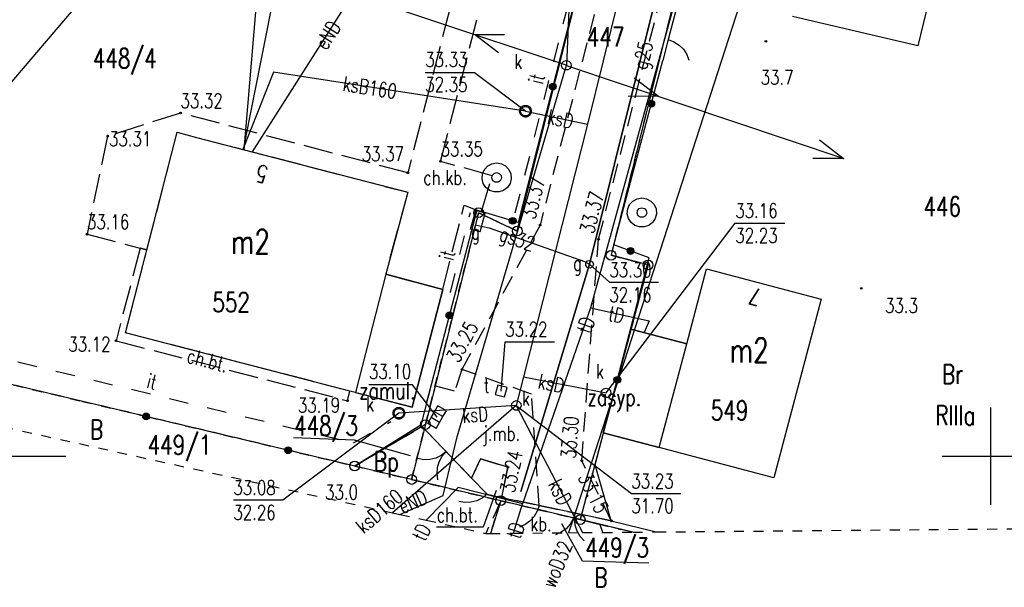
# Model space of a CAD drawing. Extents: x 6550385 to 6550663, y 5985693 to 5985865.
# Tile 9 of 19: x 6550550 to 6550601, y 5985693 to 5985722. Entities that reach past the tile are written whole.
import ezdxf
from ezdxf.enums import TextEntityAlignment as Align

# ---------------------------------------------------------------- set-up
doc = ezdxf.new("R2010")
doc.units = 0
doc.header["$MEASUREMENT"] = 0
for name, pattern in [('1', [2, 1, -1]), ('2', [1, 0.5, -0.5]), ('423', [2, 1.5, -0.5]), ('424', [1.5, 1, -0.5]), ('901', [0])]:
    doc.linetypes.add(name, pattern=pattern)
doc.layers.get('0').update_dxf_attribs({"linetype": 'CONTINUOUS'})
for name, color, linetype in [('202-PUNKT_GRANICZNY', 7, 'CONTINUOUS'), ('209-OZNACZENIE_KONTURU_KLA', 7, 'CONTINUOUS'), ('210-OZNACZENIE_KONTURU_UZY', 7, 'CONTINUOUS'), ('211-NUMER_DZIALKI_EWIDENCY', 7, 'CONTINUOUS'), ('218-KONTUR_UZYTKU_GRUNTOWE', 7, 'CONTINUOUS'), ('219-DZIALKA_EWIDENCYJNA', 7, 'CONTINUOUS'), ('238-PUNKT_ADRESOWY_BUDYNKU', 7, 'CONTINUOUS'), ('312-BUDYNEK_EWIDENCYJNY', 7, 'CONTINUOUS'), ('312-OZNACZENIE_BUDYNKU_EWI', 7, 'CONTINUOUS'), ('320-BLOK_-_KONDYGNACJA_NAD', 7, 'CONTINUOUS'), ('582-NUMER_W_GESUT-SKPOD', 7, 'CONTINUOUS'), ('BRAMA', 7, 'CONTINUOUS'), ('CHODNIK', 7, 'CONTINUOUS'), ('CHODNIK-ATR17', 7, 'CONTINUOUS'), ('FURTKA', 7, 'CONTINUOUS'), ('INNY_OBIEKT_ZAGOSPODAROWAN', 7, 'CONTINUOUS'), ('JEZDNIA', 7, 'CONTINUOUS'), ('JEZDNIA-ATR17', 7, 'CONTINUOUS'), ('KOMORA_PODZIEMNA', 7, 'CONTINUOUS'), ('KRATKA_SCIEKOWA', 7, 'CONTINUOUS'), ('OBSZAR_UTWARDZONY', 7, 'CONTINUOUS'), ('OBSZAR_UTWARDZONY-ATR17', 7, 'CONTINUOUS'), ('OBUDOWA_OCHRONNA_PRZEWODU', 7, 'CONTINUOUS'), ('OGRODZENIE_TRWALE', 7, 'CONTINUOUS'), ('OPISY', 7, 'CONTINUOUS'), ('PIKIETA_NATURALNA', 7, 'CONTINUOUS'), ('PIKIETA_NATURALNA-ATR2', 7, 'CONTINUOUS'), ('PIKIETA_SZTUCZNA', 7, 'CONTINUOUS'), ('PIKIETA_SZTUCZNA-ATR2', 7, 'CONTINUOUS'), ('PRZEWOD_ELEKTROENERGETYCZ0', 7, 'CONTINUOUS'), ('PRZEWOD_ELEKTROENERGETYCZN', 7, 'CONTINUOUS'), ('PRZEWOD_GAZOWY', 7, 'CONTINUOUS'), ('PRZEWOD_GAZOWY-ATR1', 7, 'CONTINUOUS'), ('PRZEWOD_KANALIZACYJNY', 7, 'CONTINUOUS'), ('PRZEWOD_KANALIZACYJNY-ATR1', 7, 'CONTINUOUS'), ('PRZEWOD_TELEKOMUNIKACYJNY_', 7, 'CONTINUOUS'), ('PRZEWOD_WODOCIAGOWY', 7, 'CONTINUOUS'), ('PRZEWOD_WODOCIAGOWY-ATR1', 7, 'CONTINUOUS'), ('RZEDNA-ATR2', 7, 'CONTINUOUS'), ('RZEDNA-ATR3', 7, 'CONTINUOUS'), ('SLUP_PRZEWODOW_NAPOWIETRZN', 7, 'CONTINUOUS'), ('STUDNIA_ZWYKLA', 7, 'CONTINUOUS'), ('SZAFA_GAZOWA_LUB_KONTENER', 7, 'CONTINUOUS'), ('SZAFA_GAZOWA_LUB_KONTENER-', 7, 'CONTINUOUS'), ('WLAZ_DO_KOMORY_LUB_KANALU0', 7, 'CONTINUOUS'), ('WLAZ_DO_KOMORY_LUB_KANALU_', 7, 'CONTINUOUS'), ('ZAKRES', 7, 'CONTINUOUS'), ('ZASUWA_LUB_ZAWOR', 7, 'CONTINUOUS'), ('ZASUWA_LUB_ZAWOR-ATR17', 7, 'CONTINUOUS')]:
    doc.layers.add(name, color=color, linetype=linetype)
doc.styles.add('STYL_ARIAL', font='simplex', dxfattribs={"width": 0.75, "oblique": 0.1})

# ---------------------------------------------------------------- blocks, each defined once
blk = doc.blocks.new('202')
at = {"color": 0}
blk.add_circle((0, 0), 0.25, dxfattribs=at)
blk = doc.blocks.new('US15')
at = {"color": 7}
blk.add_polyline3d([(0, 0.25, 0), (0.1352, 0.2103, 0), (0.2274, 0.1039, 0), (0.2475, -0.0356, 0), (0.1889, -0.1637, 0), (0.0704, -0.2399, 0), (-0.0704, -0.2399, 0), (-0.1889, -0.1637, 0), (-0.2475, -0.0356, 0), (-0.2274, 0.1039, 0), (-0.1352, 0.2103, 0), (0, 0.25, 0)], dxfattribs=at)
blk = doc.blocks.new('US22')
at = {"color": 7}
blk.add_polyline3d([(0, 0.25, 0), (0.1352, 0.2103, 0), (0.2274, 0.1039, 0), (0.2475, -0.0356, 0), (0.1889, -0.1637, 0), (0.0704, -0.2399, 0), (-0.0704, -0.2399, 0), (-0.1889, -0.1637, 0), (-0.2475, -0.0356, 0), (-0.2274, 0.1039, 0), (-0.1352, 0.2103, 0), (0, 0.25, 0)], dxfattribs=at)
blk = doc.blocks.new('US22A')
at = {"color": 7}
blk.add_polyline3d([(-0.25, -0.25, 0), (0.25, -0.25, 0), (0.25, 0.25, 0), (-0.25, 0.25, 0), (-0.25, -0.25, 0)], dxfattribs=at)
blk = doc.blocks.new('US20')
at = {"color": 7}
for points in [[(-0.5, 0.25, 0), (0.5, 0.25, 0)], [(-0.5, -0.25, 0), (-0.5, 0.25, 0)], [(0.5, -0.25, 0), (0.5, 0.25, 0)], [(-0.5, -0.25, 0), (0.5, -0.25, 0)]]:
    blk.add_polyline3d(points, dxfattribs=at)
blk = doc.blocks.new('US25')
at = {"color": 7}
blk.add_polyline3d([(0.2003, -0.0001, 0), (0.1535, -0.1287, 0), (0.035, -0.1971, 0), (-0.0997, -0.1733, 0), (-0.1876, -0.0685, 0), (-0.1876, 0.0683, 0), (-0.0997, 0.1731, 0), (0.035, 0.1968, 0), (0.1535, 0.1284, 0), (0.2003, -0.0001, 0)], dxfattribs=at)
blk = doc.blocks.new('US05')
at = {"color": 7}
for points in [[(-0.525, 0.25, 0), (-0.175, 0.25, 0)], [(-0.525, -0.25, 0), (-0.525, 0.25, 0)], [(-0.175, 0.25, 0), (0.175, 0.25, 0)], [(-0.175, -0.25, 0), (-0.175, 0.25, 0)], [(0.175, 0.25, 0), (0.525, 0.25, 0)], [(0.175, -0.25, 0), (0.175, 0.25, 0)], [(0.525, -0.25, 0), (0.525, 0.25, 0)], [(-0.525, -0.25, 0), (-0.175, -0.25, 0)], [(-0.175, -0.25, 0), (0.175, -0.25, 0)], [(0.175, -0.25, 0), (0.525, -0.25, 0)]]:
    blk.add_polyline3d(points, dxfattribs=at)
blk = doc.blocks.new('US13')
at = {"color": 7}
for points in [[(0, 0.75, 0), (0.2435, 0.7094, 0), (0.4607, 0.5919, 0), (0.6279, 0.4102, 0), (0.7271, 0.1841, 0), (0.7474, -0.0619, 0), (0.6868, -0.3013, 0), (0.5518, -0.508, 0), (0.357, -0.6596, 0), (0.1234, -0.7398, 0), (-0.1234, -0.7398, 0), (-0.357, -0.6596, 0), (-0.5518, -0.508, 0), (-0.6868, -0.3013, 0), (-0.7474, -0.0619, 0), (-0.7271, 0.1841, 0), (-0.6279, 0.4102, 0), (-0.4607, 0.5919, 0), (-0.2435, 0.7094, 0), (0, 0.75, 0)], [(0, 0.25, 0), (0.1352, 0.2103, 0), (0.2274, 0.1039, 0), (0.2475, -0.0356, 0), (0.1889, -0.1637, 0), (0.0704, -0.2399, 0), (-0.0704, -0.2399, 0), (-0.1889, -0.1637, 0), (-0.2475, -0.0356, 0), (-0.2274, 0.1039, 0), (-0.1352, 0.2103, 0), (0, 0.25, 0)]]:
    blk.add_polyline3d(points, dxfattribs=at)
blk = doc.blocks.new('OK02')
at = {"color": 7}
for points in [[(-0.75, 1.299, 0), (-0.4963, 1.1147, 0), (-0.2865, 0.8817, 0), (-0.1297, 0.6101, 0), (-0.0328, 0.3119, 0), (0, 0, 0)], [(0, 0, 0), (0.0328, 0.3119, 0), (0.1297, 0.6101, 0), (0.2865, 0.8817, 0), (0.4963, 1.1147, 0), (0.75, 1.299, 0)]]:
    blk.add_polyline3d(points, dxfattribs=at)
blk = doc.blocks.new('OK04')
at = {"color": 7}
blk.add_polyline3d([(0, 0.001, 0), (0.0328, 0.3129, 0), (0.1297, 0.6111, 0), (0.2865, 0.8827, 0), (0.4963, 1.1157, 0), (0.75, 1.3, 0)], dxfattribs=at)
blk = doc.blocks.new('PW01')
at = {"color": 7}
blk.add_polyline3d([(0.045, 0, 0), (0.0318, -0.0318, 0), (0, -0.045, 0), (-0.0318, -0.0318, 0), (-0.045, 0, 0), (-0.0318, 0.0318, 0), (0, 0.045, 0), (0.0318, 0.0318, 0), (0.045, 0, 0)], dxfattribs=at)

msp = doc.modelspace()

# ---------------------------------------------------------------- linework, layer by layer
at = {"layer": '211-NUMER_DZIALKI_EWIDENCY', "color": 7}
msp.add_polyline3d([(6550564.184, 5985700.948, 0), (6550567.299, 5985700.837, 0), (6550570.177, 5985700.026, 0)], dxfattribs=at)
at = {"layer": '218-KONTUR_UZYTKU_GRUNTOWE', "color": 3, "linetype": '2'}
for points in [[(6550575.68, 5985711.55, 0), (6550583.1, 5985741.01, 0)], [(6550587.55, 5985738.93, 0), (6550580.5, 5985710.31, 0)], [(6550570.96, 5985701.62, 0), (6550573.69, 5985712.49, 0)], [(6550573.69, 5985712.49, 0), (6550570.96, 5985701.62, 0)], [(6550573.69, 5985712.49, 0), (6550575.68, 5985711.55, 0)], [(6550575.68, 5985711.55, 0), (6550573.69, 5985712.49, 0)], [(6550580.5, 5985710.31, 0), (6550582.4, 5985709.81, 0)], [(6550582.4, 5985709.81, 0), (6550580.5, 5985710.31, 0)], [(6550582.4, 5985709.81, 0), (6550578.91, 5985696.74, 0)], [(6550544.93, 5985704.81, 0), (6550553.34, 5985702.81, 0)], [(6550553.34, 5985702.81, 0), (6550544.93, 5985704.81, 0)], [(6550553.34, 5985702.81, 0), (6550556.7, 5985702.02, 0)], [(6550556.7, 5985702.02, 0), (6550553.34, 5985702.81, 0)], [(6550556.7, 5985702.02, 0), (6550567.33, 5985699.49, 0)], [(6550567.33, 5985699.49, 0), (6550556.7, 5985702.02, 0)], [(6550570.96, 5985701.62, 0), (6550567.33, 5985699.49, 0)], [(6550567.33, 5985699.49, 0), (6550570.96, 5985701.62, 0)], [(6550570.25, 5985698.8, 0), (6550570.96, 5985701.62, 0)], [(6550567.33, 5985699.49, 0), (6550570.25, 5985698.8, 0)], [(6550574.83, 5985697.71, 0), (6550570.25, 5985698.8, 0)], [(6550570.25, 5985698.8, 0), (6550574.83, 5985697.71, 0)], [(6550574.83, 5985697.71, 0), (6550574.298, 5985696.032, 0)], [(6550578.91, 5985696.74, 0), (6550574.83, 5985697.71, 0)], [(6550574.83, 5985697.71, 0), (6550578.91, 5985696.74, 0)], [(6550578.91, 5985696.74, 0), (6550581, 5985696.24, 0)], [(6550581, 5985696.24, 0), (6550578.91, 5985696.74, 0)]]:
    msp.add_polyline3d(points, dxfattribs=at)
at = {"layer": '219-DZIALKA_EWIDENCYJNA', "color": 7}
for points in [[(6550583.1, 5985741.01, 0), (6550575.68, 5985711.55, 0)], [(6550587.55, 5985738.93, 0), (6550580.5, 5985710.31, 0)], [(6550573.69, 5985712.49, 0), (6550570.96, 5985701.62, 0)], [(6550575.68, 5985711.55, 0), (6550573.69, 5985712.49, 0)], [(6550582.4, 5985709.81, 0), (6550580.5, 5985710.31, 0)], [(6550582.4, 5985709.81, 0), (6550578.91, 5985696.74, 0)], [(6550567.33, 5985699.49, 0), (6550544.93, 5985704.81, 0)], [(6550570.96, 5985701.62, 0), (6550567.33, 5985699.49, 0)], [(6550570.96, 5985701.62, 0), (6550570.25, 5985698.8, 0)], [(6550570.25, 5985698.8, 0), (6550567.33, 5985699.49, 0)], [(6550574.83, 5985697.71, 0), (6550570.25, 5985698.8, 0)], [(6550574.83, 5985697.71, 0), (6550574.298, 5985696.032, 0)], [(6550578.91, 5985696.74, 0), (6550574.83, 5985697.71, 0)], [(6550581.618, 5985696.096, 0), (6550578.91, 5985696.74, 0)]]:
    msp.add_polyline3d(points, dxfattribs=at)
at = {"layer": '312-BUDYNEK_EWIDENCYJNY', "color": 7}
for points in [[(6550597.53, 5985726.36, 0), (6550596.25, 5985721.06, 0)], [(6550596.25, 5985721.06, 0), (6550589.82, 5985722.56, 0)], [(6550555.56, 5985706.33, 0), (6550558.21, 5985716.62, 0)], [(6550558.21, 5985716.62, 0), (6550559.2, 5985716.36, 0)], [(6550559.2, 5985716.36, 0), (6550570.05, 5985713.54, 0)], [(6550570.05, 5985713.54, 0), (6550568.92, 5985709.34, 0)], [(6550584.39, 5985705.76, 0), (6550585.4, 5985709.61, 0)], [(6550585.4, 5985709.61, 0), (6550591.29, 5985708.05, 0)], [(6550568.92, 5985709.34, 0), (6550571.85, 5985708.55, 0)], [(6550571.85, 5985708.55, 0), (6550570.28, 5985702.51, 0)], [(6550591.29, 5985708.05, 0), (6550588.86, 5985698.88, 0)], [(6550580.1, 5985701.2, 0), (6550581.52, 5985706.52, 0)], [(6550581.52, 5985706.52, 0), (6550584.39, 5985705.76, 0)], [(6550567.08, 5985703.34, 0), (6550555.56, 5985706.33, 0)], [(6550570.28, 5985702.51, 0), (6550567.08, 5985703.34, 0)], [(6550582.97, 5985700.44, 0), (6550580.1, 5985701.2, 0)], [(6550588.86, 5985698.88, 0), (6550582.97, 5985700.44, 0)]]:
    msp.add_polyline3d(points, dxfattribs=at)
at = {"layer": '320-BLOK_-_KONDYGNACJA_NAD', "color": 7}
for points in [[(6550567.37, 5985703.26, 0), (6550570.28, 5985702.51, 0), (6550571.85, 5985708.55, 0), (6550568.92, 5985709.34, 0), (6550567.37, 5985703.26, 0)], [(6550582.97, 5985700.44, 0), (6550584.39, 5985705.76, 0), (6550581.52, 5985706.52, 0), (6550580.1, 5985701.2, 0), (6550582.97, 5985700.44, 0)]]:
    msp.add_polyline3d(points, dxfattribs=at)
at = {"layer": 'BRAMA', "color": 7}
for points in [[(6550584.53, 5985725.54, 0), (6550583.43, 5985721.38, 0)], [(6550573.33, 5985698.87, 0), (6550570.72, 5985701.59, 0)], [(6550580.51, 5985696.68, 0), (6550576.8, 5985697.47, 0)]]:
    msp.add_polyline3d(points, dxfattribs=at)
at = {"layer": 'CHODNIK', "color": 7, "linetype": '423'}
for points in [[(6550573.69, 5985728.78, 0), (6550570.06, 5985714.54, 0), (6550558.38, 5985717.61, 0), (6550554.64, 5985716.42, 0), (6550553.58, 5985711.39, 0), (6550556.31, 5985710.68, 0), (6550556.66, 5985710.59, 0)], [(6550556.66, 5985710.59, 0), (6550558.21, 5985716.62, 0), (6550559.2, 5985716.36, 0), (6550570.05, 5985713.54, 0), (6550568.92, 5985709.34, 0), (6550571.85, 5985708.55, 0), (6550572.95, 5985712.88, 0), (6550573.61, 5985712.63, 0), (6550573.85, 5985712.56, 0), (6550574.39, 5985714.38, 0), (6550571.74, 5985715.13, 0), (6550575.16, 5985728.52, 0)], [(6550567.08, 5985703.34, 0), (6550555.56, 5985706.33, 0), (6550556.66, 5985710.59, 0), (6550556.31, 5985710.68, 0), (6550555.07, 5985705.92, 0), (6550566.96, 5985702.84, 0), (6550567.08, 5985703.34, 0)], [(6550574.88, 5985697.88, 0), (6550575.2, 5985699.43, 0), (6550573.79, 5985699.86, 0), (6550573.33, 5985698.87, 0), (6550574.13, 5985698.04, 0), (6550574.88, 5985697.88, 0)]]:
    msp.add_polyline3d(points, dxfattribs=at)
at = {"layer": 'CHODNIK-ATR17', "color": 7}
msp.add_polyline3d([(6550574.6, 5985698.24, 0), (6550573.92, 5985696.35, 0), (6550571.539, 5985696.35, 0)], dxfattribs=at)
at = {"layer": 'FURTKA', "color": 7}
for points in [[(6550583.43, 5985721.38, 0), (6550583.15, 5985720.31, 0)], [(6550574.13, 5985698.04, 0), (6550573.33, 5985698.87, 0)], [(6550576.8, 5985697.47, 0), (6550575.61, 5985697.73, 0)]]:
    msp.add_polyline3d(points, dxfattribs=at)
at = {"layer": 'INNY_OBIEKT_ZAGOSPODAROWAN', "color": 7, "linetype": '1'}
for points in [[(6550575.58, 5985712.49, 0), (6550579.28, 5985727.05, 0)], [(6550572.25, 5985708.4, 0), (6550573.27, 5985712.5, 0)], [(6550544.2, 5985706.24, 0), (6550567.27, 5985700.68, 0), (6550569.19, 5985701.77, 0)]]:
    msp.add_polyline3d(points, dxfattribs=at)
at = {"layer": 'JEZDNIA', "color": 7, "linetype": '424'}
for points in [[(6550581.5, 5985729.93, 0), (6550576.85, 5985711.86, 0)], [(6550579.85, 5985711.13, 0), (6550584.58, 5985729.43, 0)], [(6550576.85, 5985711.86, 0), (6550572.84, 5985704.45, 0)], [(6550578.99, 5985699.76, 0), (6550579.85, 5985711.13, 0)], [(6550576.8, 5985697.47, 0), (6550576.41, 5985703.18, 0), (6550572.84, 5985704.45, 0), (6550572.46, 5985703.33, 0), (6550571.26, 5985703.66, 0), (6550570.72, 5985701.59, 0), (6550573.33, 5985698.87, 0), (6550573.79, 5985699.86, 0), (6550575.2, 5985699.43, 0), (6550574.88, 5985697.88, 0), (6550575.61, 5985697.73, 0), (6550576.8, 5985697.47, 0)], [(6550580.51, 5985696.68, 0), (6550578.99, 5985699.76, 0)], [(6550576.8, 5985697.47, 0), (6550580.51, 5985696.68, 0)]]:
    msp.add_polyline3d(points, dxfattribs=at)
at = {"layer": 'KOMORA_PODZIEMNA', "color": 34}
for points in [[(6550576.4, 5985717.7, 0), (6550576.39, 5985717.64, 0), (6550576.37, 5985717.58, 0), (6550576.34, 5985717.52, 0), (6550576.3, 5985717.48, 0), (6550576.25, 5985717.44, 0), (6550576.19, 5985717.41, 0), (6550576.13, 5985717.4, 0), (6550576.07, 5985717.4, 0), (6550576.01, 5985717.41, 0), (6550575.95, 5985717.44, 0), (6550575.9, 5985717.48, 0), (6550575.86, 5985717.52, 0), (6550575.83, 5985717.58, 0), (6550575.81, 5985717.64, 0), (6550575.8, 5985717.7, 0), (6550575.81, 5985717.76, 0), (6550575.83, 5985717.82, 0), (6550575.86, 5985717.88, 0), (6550575.9, 5985717.92, 0), (6550575.95, 5985717.96, 0), (6550576.01, 5985717.99, 0), (6550576.07, 5985718, 0), (6550576.13, 5985718, 0), (6550576.19, 5985717.99, 0), (6550576.25, 5985717.96, 0), (6550576.3, 5985717.92, 0), (6550576.34, 5985717.88, 0), (6550576.37, 5985717.82, 0), (6550576.39, 5985717.76, 0), (6550576.4, 5985717.7, 0)], [(6550576.4, 5985717.7, 0), (6550576.39, 5985717.64, 0), (6550576.37, 5985717.58, 0), (6550576.34, 5985717.52, 0), (6550576.3, 5985717.48, 0), (6550576.25, 5985717.44, 0), (6550576.19, 5985717.41, 0), (6550576.13, 5985717.4, 0), (6550576.07, 5985717.4, 0), (6550576.01, 5985717.41, 0), (6550575.95, 5985717.44, 0), (6550575.9, 5985717.48, 0), (6550575.86, 5985717.52, 0), (6550575.83, 5985717.58, 0), (6550575.81, 5985717.64, 0), (6550575.8, 5985717.7, 0), (6550575.81, 5985717.76, 0), (6550575.83, 5985717.82, 0), (6550575.86, 5985717.88, 0), (6550575.9, 5985717.92, 0), (6550575.95, 5985717.96, 0), (6550576.01, 5985717.99, 0), (6550576.07, 5985718, 0), (6550576.13, 5985718, 0), (6550576.19, 5985717.99, 0), (6550576.25, 5985717.96, 0), (6550576.3, 5985717.92, 0), (6550576.34, 5985717.88, 0), (6550576.37, 5985717.82, 0), (6550576.39, 5985717.76, 0), (6550576.4, 5985717.7, 0)], [(6550569.9, 5985702.2, 0), (6550569.89, 5985702.14, 0), (6550569.87, 5985702.08, 0), (6550569.84, 5985702.02, 0), (6550569.8, 5985701.98, 0), (6550569.75, 5985701.94, 0), (6550569.69, 5985701.91, 0), (6550569.63, 5985701.9, 0), (6550569.57, 5985701.9, 0), (6550569.51, 5985701.91, 0), (6550569.45, 5985701.94, 0), (6550569.4, 5985701.98, 0), (6550569.36, 5985702.02, 0), (6550569.33, 5985702.08, 0), (6550569.31, 5985702.14, 0), (6550569.3, 5985702.2, 0), (6550569.31, 5985702.26, 0), (6550569.33, 5985702.32, 0), (6550569.36, 5985702.38, 0), (6550569.4, 5985702.42, 0), (6550569.45, 5985702.46, 0), (6550569.51, 5985702.49, 0), (6550569.57, 5985702.5, 0), (6550569.63, 5985702.5, 0), (6550569.69, 5985702.49, 0), (6550569.75, 5985702.46, 0), (6550569.8, 5985702.42, 0), (6550569.84, 5985702.38, 0), (6550569.87, 5985702.32, 0), (6550569.89, 5985702.26, 0), (6550569.9, 5985702.2, 0)]]:
    msp.add_polyline3d(points, dxfattribs=at)
at = {"layer": 'OBSZAR_UTWARDZONY', "color": 7, "linetype": '424'}
for points in [[(6550574.83, 5985697.71, 0), (6550574.83, 5985697.71, 0), (6550574.068, 5985696.035, 0)], [(6550578.649, 5985696.802, 0), (6550574.83, 5985697.71, 0)], [(6550581.617, 5985696.096, 0), (6550579.81, 5985696.52, 0), (6550578.91, 5985696.74, 0), (6550578.649, 5985696.802, 0)]]:
    msp.add_polyline3d(points, dxfattribs=at)
at = {"layer": 'OBUDOWA_OCHRONNA_PRZEWODU', "color": 7}
for points in [[(6550587.1, 5985740.76, 0), (6550579.39, 5985709.85, 0), (6550575.86, 5985698.19, 0)], [(6550574.24, 5985711.72, 0), (6550579.14, 5985709.99, 0)]]:
    msp.add_polyline3d(points, dxfattribs=at)
at = {"layer": 'OGRODZENIE_TRWALE', "color": 7, "linetype": '901'}
for points in [[(6550580.69, 5985733.38, 0), (6550581.06, 5985732.98, 0), (6550575.73, 5985711.99, 0), (6550573.61, 5985712.63, 0), (6550571.26, 5985703.66, 0), (6550570.72, 5985701.59, 0)], [(6550580.64, 5985710.84, 0), (6550583.15, 5985720.31, 0)], [(6550570.72, 5985701.59, 0), (6550567.33, 5985699.49, 0), (6550544.93, 5985704.81, 0), (6550535.11, 5985707.15, 0), (6550536.74, 5985713.22, 0)], [(6550580.51, 5985696.68, 0), (6550579.68, 5985699.55, 0), (6550582.46, 5985710.18, 0), (6550580.64, 5985710.84, 0)], [(6550574.13, 5985698.04, 0), (6550574.88, 5985697.88, 0), (6550575.61, 5985697.73, 0)], [(6550580.51, 5985696.68, 0), (6550582.822, 5985696.107, 0)]]:
    msp.add_polyline3d(points, dxfattribs=at)
at = {"layer": 'OGRODZENIE_TRWALE', "color": 7}
for centre, radius in [((6550577.502, 5985718.969), 0.175), ((6550577.502, 5985718.969), 0.158), ((6550577.502, 5985718.969), 0.14), ((6550577.502, 5985718.969), 0.122), ((6550577.502, 5985718.969), 0.105), ((6550577.502, 5985718.969), 0.0875), ((6550577.502, 5985718.969), 0.07), ((6550577.502, 5985718.969), 0.0525), ((6550577.502, 5985718.969), 0.035), ((6550582.561, 5985718.09), 0.175), ((6550582.561, 5985718.09), 0.158), ((6550582.561, 5985718.09), 0.14), ((6550582.561, 5985718.09), 0.122), ((6550582.561, 5985718.09), 0.105), ((6550582.561, 5985718.09), 0.0875), ((6550582.561, 5985718.09), 0.07), ((6550582.561, 5985718.09), 0.0525), ((6550582.561, 5985718.09), 0.035), ((6550575.444, 5985712.076), 0.175), ((6550575.444, 5985712.076), 0.158), ((6550575.444, 5985712.076), 0.14), ((6550575.444, 5985712.076), 0.122), ((6550575.444, 5985712.076), 0.105), ((6550575.444, 5985712.076), 0.0875), ((6550575.444, 5985712.076), 0.07), ((6550575.444, 5985712.076), 0.0525), ((6550575.444, 5985712.076), 0.035), ((6550581.497, 5985710.529), 0.175), ((6550581.497, 5985710.529), 0.158), ((6550581.497, 5985710.529), 0.14), ((6550581.497, 5985710.529), 0.122), ((6550581.497, 5985710.529), 0.105), ((6550581.497, 5985710.529), 0.0875), ((6550581.497, 5985710.529), 0.07), ((6550581.497, 5985710.529), 0.0525), ((6550581.497, 5985710.529), 0.035), ((6550572.195, 5985707.228), 0.175), ((6550572.195, 5985707.228), 0.158), ((6550572.195, 5985707.228), 0.14), ((6550572.195, 5985707.228), 0.122), ((6550572.195, 5985707.228), 0.105), ((6550572.195, 5985707.228), 0.0875), ((6550572.195, 5985707.228), 0.07), ((6550572.195, 5985707.228), 0.0525), ((6550572.195, 5985707.228), 0.035), ((6550580.822, 5985703.916), 0.175), ((6550580.822, 5985703.916), 0.158), ((6550580.822, 5985703.916), 0.14), ((6550580.822, 5985703.916), 0.122), ((6550580.822, 5985703.916), 0.105), ((6550580.822, 5985703.916), 0.0875), ((6550580.822, 5985703.916), 0.07), ((6550580.822, 5985703.916), 0.0525), ((6550580.822, 5985703.916), 0.035), ((6550556.616, 5985702.035), 0.175), ((6550556.616, 5985702.035), 0.158), ((6550556.616, 5985702.035), 0.14), ((6550556.616, 5985702.035), 0.122), ((6550556.616, 5985702.035), 0.105), ((6550556.616, 5985702.035), 0.0875), ((6550556.616, 5985702.035), 0.07), ((6550556.616, 5985702.035), 0.0525), ((6550556.616, 5985702.035), 0.035), ((6550563.913, 5985700.302), 0.175), ((6550563.913, 5985700.302), 0.158), ((6550563.913, 5985700.302), 0.14), ((6550563.913, 5985700.302), 0.122), ((6550563.913, 5985700.302), 0.105), ((6550563.913, 5985700.302), 0.0875), ((6550563.913, 5985700.302), 0.07), ((6550563.913, 5985700.302), 0.0525), ((6550563.913, 5985700.302), 0.035)]:
    msp.add_circle(centre, radius, dxfattribs=at)
at = {"layer": 'OPISY', "color": 7}
for points in [[(6550600, 5985697.5, 0), (6550600, 5985702.5, 0)], [(6550547.5, 5985700, 0), (6550552.5, 5985700, 0)], [(6550597.5, 5985700, 0), (6550602.5, 5985700, 0)]]:
    msp.add_polyline3d(points, dxfattribs=at)
at = {"layer": 'PRZEWOD_ELEKTROENERGETYCZ0', "color": 1}
for points in [[(6550564.016, 5985724.805, 0), (6550578.232, 5985720.059, 0), (6550578.856, 5985735.04, 0), (6550579.293, 5985733.552, 0)], [(6550574.709, 5985720.697, 0), (6550573.485, 5985721.635, 0), (6550575.029, 5985721.641, 0)], [(6550578.205, 5985720.053, 0), (6550592.445, 5985715.276, 0), (6550590.86, 5985715.276, 0)], [(6550581.677, 5985719.419, 0), (6550582.935, 5985718.469, 0), (6550581.382, 5985718.462, 0)], [(6550591.205, 5985716.235, 0), (6550592.439, 5985715.275, 0)]]:
    msp.add_polyline3d(points, dxfattribs=at)
at = {"layer": 'PRZEWOD_ELEKTROENERGETYCZN', "color": 1}
for points in [[(6550562.08, 5985715.61, 0), (6550573.02, 5985732.82, 0)], [(6550572.282, 5985699.7, 0), (6550572.59, 5985700.99, 0), (6550578.2, 5985720.06, 0)], [(6550569.655, 5985697.008, 0), (6550571.87, 5985697.97, 0), (6550572.282, 5985699.7, 0)]]:
    msp.add_polyline3d(points, dxfattribs=at)
at = {"layer": 'PRZEWOD_GAZOWY', "color": 40}
for points in [[(6550575.86, 5985698.19, 0), (6550579.39, 5985709.85, 0), (6550587.1, 5985740.76, 0)], [(6550573.59, 5985711.85, 0), (6550574.24, 5985711.72, 0), (6550579.14, 5985709.99, 0), (6550579.39, 5985709.85, 0)]]:
    msp.add_polyline3d(points, dxfattribs=at)
at = {"layer": 'PRZEWOD_KANALIZACYJNY', "color": 34}
for points in [[(6550587.34, 5985749.57, 0), (6550579.28, 5985717.03, 0), (6550576, 5985704.07, 0), (6550575.63, 5985702.6, 0)], [(6550561.61, 5985715.73, 0), (6550564.18, 5985728.67, 0)], [(6550576.1, 5985717.7, 0), (6550563.16, 5985719.71, 0), (6550561.59, 5985715.74, 0)], [(6550576.1, 5985717.7, 0), (6550579.28, 5985717.03, 0)], [(6550576, 5985704.07, 0), (6550580.24, 5985703.24, 0)], [(6550575.63, 5985702.6, 0), (6550569.6, 5985702.2, 0)], [(6550575.63, 5985702.6, 0), (6550572.282, 5985699.7, 0)], [(6550575.63, 5985702.6, 0), (6550578.649, 5985696.802, 0)], [(6550572.282, 5985699.7, 0), (6550569.272, 5985697.093, 0)], [(6550578.649, 5985696.802, 0), (6550579.028, 5985696.073, 0)]]:
    msp.add_polyline3d(points, dxfattribs=at)
at = {"layer": 'PRZEWOD_TELEKOMUNIKACYJNY_', "color": 30}
for points in [[(6550592.44, 5985751.05, 0), (6550590.29, 5985743.5, 0), (6550589.59, 5985741.02, 0), (6550589.62, 5985738.13, 0), (6550587.86, 5985738.18, 0), (6550579.44, 5985707.61, 0), (6550575.95, 5985697.55, 0)], [(6550579.44, 5985707.61, 0), (6550582.45, 5985706.94, 0), (6550582.2, 5985706.34, 0)], [(6550575.95, 5985697.55, 0), (6550572.64, 5985698.39, 0), (6550571.006, 5985696.71, 0)], [(6550575.478, 5985696.042, 0), (6550575.95, 5985697.55, 0)]]:
    msp.add_polyline3d(points, dxfattribs=at)
at = {"layer": 'PRZEWOD_WODOCIAGOWY', "color": 5}
for points in [[(6550593.19, 5985742.02, 0), (6550578.56, 5985696.81, 0)], [(6550561.66, 5985715.72, 0), (6550563.31, 5985735.37, 0)], [(6550539.827, 5985703.586, 0), (6550540.03, 5985704.76, 0), (6550546.44, 5985715.39, 0), (6550553.67, 5985723.87, 0)], [(6550578.56, 5985696.81, 0), (6550578.316, 5985696.067, 0)], [(6550580.067, 5985696.083, 0), (6550579.93, 5985696.47, 0), (6550578.56, 5985696.81, 0)]]:
    msp.add_polyline3d(points, dxfattribs=at)
at = {"layer": 'RZEDNA-ATR2', "color": 7}
for points in [[(6550576.1, 5985717.7, 0), (6550573.49, 5985719.67, 0), (6550570.953, 5985719.67, 0)], [(6550580.24, 5985703.24, 0), (6550586.88, 5985711.96, 0), (6550589.417, 5985711.96, 0)], [(6550579.39, 5985709.85, 0), (6550580.41, 5985708.92, 0), (6550582.942, 5985708.92, 0)], [(6550574.85, 5985703.34, 0), (6550575.06, 5985705.87, 0), (6550577.597, 5985705.87, 0)], [(6550571.56, 5985702, 0), (6550570.3, 5985703.66, 0), (6550568.061, 5985703.66, 0)], [(6550575.63, 5985702.6, 0), (6550581.54, 5985698.08, 0), (6550584.077, 5985698.08, 0)], [(6550569.6, 5985702.2, 0), (6550563.63, 5985697.74, 0), (6550561.098, 5985697.74, 0)]]:
    msp.add_polyline3d(points, dxfattribs=at)
at = {"layer": 'WLAZ_DO_KOMORY_LUB_KANALU0', "color": 7}
msp.add_polyline3d([(6550582.439, 5985694.504, 0), (6550579.027, 5985694.603, 0), (6550577.967, 5985696.524, 0)], dxfattribs=at)
at = {"layer": 'ZAKRES', "color": 5, "linetype": '2'}
msp.add_polyline3d([(6550544.401, 5985702.577, 0), (6550569.272, 5985697.093, 0), (6550569.655, 5985697.008, 0), (6550571.006, 5985696.71, 0), (6550574.068, 5985696.035, 0), (6550574.09, 5985696.03, 0), (6550574.298, 5985696.032, 0), (6550574.298, 5985696.032, 0), (6550575.478, 5985696.042, 0), (6550578.316, 5985696.067, 0), (6550579.028, 5985696.073, 0), (6550580.067, 5985696.083, 0), (6550581.618, 5985696.096, 0), (6550582.822, 5985696.107, 0), (6550613.807, 5985696.379, 0)], dxfattribs=at)

# ---------------------------------------------------------------- block references
at = {"layer": '202-PUNKT_GRANICZNY', "color": 7}
for p in [(6550573.69, 5985712.49), (6550575.68, 5985711.55), (6550580.5, 5985710.31), (6550582.4, 5985709.81), (6550570.96, 5985701.62), (6550567.33, 5985699.49), (6550570.25, 5985698.8), (6550574.83, 5985697.71), (6550578.91, 5985696.74)]:
    msp.add_blockref('202', p, dxfattribs=at)
at = {"layer": 'BRAMA', "color": 7}
for p, rotation in [((6550572.025, 5985700.23), 133.82002), ((6550578.655, 5985697.075), 167.97977)]:
    msp.add_blockref('OK02', p, dxfattribs=dict(at, rotation=rotation))
at = {"layer": 'FURTKA', "color": 7}
for p, rotation in [((6550583.43, 5985721.38), 255.33864), ((6550574.13, 5985698.04), 133.94607), ((6550576.8, 5985697.47), 167.6761)]:
    msp.add_blockref('OK04', p, dxfattribs=dict(at, rotation=rotation))
at = {"layer": 'KRATKA_SCIEKOWA', "color": 34, "rotation": 60.01733}
msp.add_blockref('US05', (6550571.56, 5985702), dxfattribs=at)
at = {"layer": 'PIKIETA_NATURALNA', "color": 7}
for p in [(6550588.45, 5985721.29), (6550593.35, 5985708.61), (6550568.76, 5985699.85)]:
    msp.add_blockref('PW01', p, dxfattribs=at)
at = {"layer": 'PIKIETA_SZTUCZNA', "color": 7}
for p in [(6550558.38, 5985717.61), (6550554.64, 5985716.42), (6550571.74, 5985715.13), (6550570.06, 5985714.54), (6550553.58, 5985711.39), (6550576.85, 5985711.86), (6550579.85, 5985711.13), (6550555.07, 5985705.92), (6550572.84, 5985704.45), (6550566.96, 5985702.84), (6550578.99, 5985699.76), (6550575.2, 5985699.43), (6550580.51, 5985696.68)]:
    msp.add_blockref('PW01', p, dxfattribs=at)
at = {"layer": 'SLUP_PRZEWODOW_NAPOWIETRZN', "color": 7}
msp.add_blockref('US15', (6550578.2, 5985720.06), dxfattribs=at)
at = {"layer": 'STUDNIA_ZWYKLA', "color": 5}
for p in [(6550574.62, 5985714.3), (6550582.08, 5985712.5)]:
    msp.add_blockref('US13', p, dxfattribs=at)
at = {"layer": 'SZAFA_GAZOWA_LUB_KONTENER', "color": 40, "rotation": 74.31836}
msp.add_blockref('US20', (6550573.66, 5985712.06), dxfattribs=at)
at = {"layer": 'WLAZ_DO_KOMORY_LUB_KANALU0', "color": 7, "rotation": 345.06956}
msp.add_blockref('US22A', (6550574.85, 5985703.34), dxfattribs=at)
at = {"layer": 'WLAZ_DO_KOMORY_LUB_KANALU_', "color": 7}
for p in [(6550576.1, 5985717.7), (6550580.24, 5985703.24), (6550575.63, 5985702.6), (6550569.6, 5985702.2)]:
    msp.add_blockref('US22', p, dxfattribs=at)
at = {"layer": 'ZASUWA_LUB_ZAWOR', "color": 40}
msp.add_blockref('US25', (6550579.39, 5985709.85), dxfattribs=at)

# ---------------------------------------------------------------- texts
at = {"layer": '209-OZNACZENIE_KONTURU_KLA', "color": 3, "style": 'STYL_ARIAL', "width": 0.75}
msp.add_text('RIIIa', height=1, dxfattribs=at).set_placement((6550597.153, 5985701.592))
at = {"layer": '210-OZNACZENIE_KONTURU_UZY', "color": 3, "style": 'STYL_ARIAL', "width": 0.75}
for s, p in [('Br', (6550597.495, 5985703.707)), ('B', (6550553.725, 5985700.867)), ('Bp', (6550568.311, 5985699.234)), ('B', (6550579.635, 5985693.267))]:
    msp.add_text(s, height=1, dxfattribs=at).set_placement(p)
at = {"layer": '211-NUMER_DZIALKI_EWIDENCY', "color": 7, "style": 'STYL_ARIAL', "width": 0.75}
for s, p in [('447', (6550579.249, 5985721.018)), ('448/4', (6550553.879, 5985719.918)), ('446', (6550596.545, 5985712.313)), ('448/3', (6550564.218, 5985701.063)), ('449/1', (6550556.691, 5985700.076)), ('449/3', (6550579.169, 5985694.808))]:
    msp.add_text(s, height=1, dxfattribs=at).set_placement(p)
at = {"layer": '238-PUNKT_ADRESOWY_BUDYNKU', "color": 7, "style": 'STYL_ARIAL', "width": 0.75}
for s, rotation, p in [('5', 166.095, (6550562.658, 5985714.913)), ('7', 165.94, (6550587.998, 5985708.613))]:
    msp.add_text(s, height=0.875, rotation=rotation, dxfattribs=at).set_placement(p, align=Align.CENTER)
at = {"layer": '312-OZNACZENIE_BUDYNKU_EWI', "color": 7, "style": 'STYL_ARIAL', "width": 0.75}
for s, height, p in [('m2', 1.25, (6550560.97, 5985710.378)), ('552', 1, (6550560.02, 5985707.4)), ('m2', 1.25, (6550586.59, 5985704.807)), ('549', 1, (6550585.62, 5985701.85))]:
    msp.add_text(s, height=height, dxfattribs=at).set_placement(p)
at = {"layer": '582-NUMER_W_GESUT-SKPOD', "color": 34, "style": 'STYL_ARIAL', "width": 0.75}
for s, p in [('zamul.', (6550567.559, 5985702.923)), ('zasyp.', (6550579.29, 5985702.589))]:
    msp.add_text(s, height=0.875, dxfattribs=at).set_placement(p)
at = {"layer": 'CHODNIK-ATR17', "color": 7, "style": 'STYL_ARIAL', "width": 0.75}
for s, p in [('ch.kb.', (6550570.85, 5985713.926)), ('ch.bt.', (6550571.539, 5985696.613))]:
    msp.add_text(s, height=0.75, dxfattribs=at).set_placement(p)
msp.add_text('ch.bt.', height=0.75, rotation=345.477, dxfattribs=at).set_placement((6550558.65, 5985704.818))
at = {"layer": 'INNY_OBIEKT_ZAGOSPODAROWAN', "color": 7, "style": 'STYL_ARIAL', "width": 0.75}
for rotation, p in [(75.742, (6550576.982, 5985719.043)), (76.029, (6550572.382, 5985709.992)), (346.449, (6550556.59, 5985703.519))]:
    msp.add_text('it', height=0.75, rotation=rotation, dxfattribs=at).set_placement(p)
at = {"layer": 'JEZDNIA-ATR17', "color": 7, "style": 'STYL_ARIAL', "width": 0.75}
msp.add_text('j.mb.', height=0.75, dxfattribs=at).set_placement((6550573.926, 5985700.779))
at = {"layer": 'OBSZAR_UTWARDZONY-ATR17', "color": 7, "style": 'STYL_ARIAL', "width": 0.75}
msp.add_text('kb.', height=0.75, dxfattribs=at).set_placement((6550576.342, 5985696.141))
at = {"layer": 'PIKIETA_NATURALNA-ATR2', "color": 7, "style": 'STYL_ARIAL', "width": 0.75}
for s, p in [('33.7', (6550588.18, 5985719.066)), ('33.3', (6550594.57, 5985707.356)), ('33.0', (6550565.81, 5985697.776))]:
    msp.add_text(s, height=0.75, dxfattribs=at).set_placement(p)
at = {"layer": 'PIKIETA_SZTUCZNA-ATR2', "color": 7, "style": 'STYL_ARIAL', "width": 0.75}
for s, p in [('33.32', (6550558.38, 5985717.866)), ('33.31', (6550554.71, 5985715.906)), ('33.35', (6550571.74, 5985715.386)), ('33.37', (6550567.69, 5985715.136)), ('33.16', (6550553.58, 5985711.646)), ('33.12', (6550552.62, 5985705.366)), ('33.19', (6550564.41, 5985702.236))]:
    msp.add_text(s, height=0.75, dxfattribs=at).set_placement(p)
for s, rotation, p in [('33.37', 75.569, (6550576.582, 5985712.104)), ('33.37', 75.508, (6550579.602, 5985711.364)), ('33.25', 61.579, (6550572.665, 5985704.732)), ('33.30', 85.674, (6550578.675, 5985699.849)), ('33.24', 78.335, (6550575.529, 5985698.072)), ('33.15', 296.266, (6550578.78, 5985698.923))]:
    msp.add_text(s, height=0.75, rotation=rotation, dxfattribs=at).set_placement(p)
at = {"layer": 'PRZEWOD_ELEKTROENERGETYCZN', "color": 1, "style": 'STYL_ARIAL', "width": 0.75}
for rotation, p in [(57.559, (6550565.876, 5985720.791)), (23.4938, (6550569.787, 5985697.024))]:
    msp.add_text('eND', height=0.75, rotation=rotation, dxfattribs=at).set_placement(p)
at = {"layer": 'PRZEWOD_GAZOWY-ATR1', "color": 40, "style": 'STYL_ARIAL', "width": 0.75}
for s, rotation, p in [('g25', 75.994, (6550582.324, 5985719.794)), ('gs32', 340.554, (6550574.694, 5985711.097))]:
    msp.add_text(s, height=0.75, rotation=rotation, dxfattribs=at).set_placement(p)
at = {"layer": 'PRZEWOD_KANALIZACYJNY-ATR1', "color": 34, "style": 'STYL_ARIAL', "width": 0.75}
for s, rotation, p in [('ksB160', 351.17, (6550566.683, 5985718.76)), ('ksD', 348.102, (6550577.17, 5985717.074)), ('ksD', 348.924, (6550576.696, 5985703.491)), ('ksD', 3.795, (6550572.869, 5985701.708)), ('ksD', 297.506, (6550577.242, 5985698.558)), ('ksD160', 40.901, (6550567.783, 5985695.982))]:
    msp.add_text(s, height=0.75, rotation=rotation, dxfattribs=at).set_placement(p)
at = {"layer": 'PRZEWOD_TELEKOMUNIKACYJNY_', "color": 30, "style": 'STYL_ARIAL', "width": 0.75}
for rotation, p in [(347.451, (6550580.295, 5985706.973)), (70.867, (6550579.423, 5985706.237)), (63.589, (6550570.924, 5985695.576)), (72.628, (6550575.827, 5985695.699))]:
    msp.add_text('tD', height=0.75, rotation=rotation, dxfattribs=at).set_placement(p)
at = {"layer": 'PRZEWOD_WODOCIAGOWY-ATR1', "color": 5, "style": 'STYL_ARIAL', "width": 0.75}
msp.add_text('woD32', height=0.75, rotation=67.422, dxfattribs=at).set_placement((6550577.599, 5985693.172))
at = {"layer": 'RZEDNA-ATR2', "color": 34, "style": 'STYL_ARIAL', "width": 0.75}
for s, p in [('33.33', (6550570.953, 5985719.976)), ('33.16', (6550586.88, 5985712.224)), ('33.10', (6550568.061, 5985703.966))]:
    msp.add_text(s, height=0.75, dxfattribs=at).set_placement(p)
at = {"layer": 'RZEDNA-ATR2', "color": 40, "style": 'STYL_ARIAL', "width": 0.75}
msp.add_text('33.30', height=0.75, dxfattribs=at).set_placement((6550580.41, 5985709.184))
at = {"layer": 'RZEDNA-ATR2', "color": 30, "style": 'STYL_ARIAL', "width": 0.75}
msp.add_text('33.22', height=0.75, dxfattribs=at).set_placement((6550575.06, 5985706.134))
at = {"layer": 'RZEDNA-ATR2', "color": 7, "style": 'STYL_ARIAL', "width": 0.75}
for s, p in [('33.23', (6550581.54, 5985698.344)), ('33.08', (6550561.098, 5985698.004))]:
    msp.add_text(s, height=0.75, dxfattribs=at).set_placement(p)
at = {"layer": 'RZEDNA-ATR3', "color": 34, "style": 'STYL_ARIAL', "width": 0.75}
for s, p in [('32.35', (6550570.953, 5985718.7)), ('32.23', (6550586.88, 5985710.948))]:
    msp.add_text(s, height=0.75, dxfattribs=at).set_placement(p)
at = {"layer": 'RZEDNA-ATR3', "color": 40, "style": 'STYL_ARIAL', "width": 0.75}
msp.add_text('32.16', height=0.75, dxfattribs=at).set_placement((6550580.41, 5985707.908))
at = {"layer": 'RZEDNA-ATR3', "color": 7, "style": 'STYL_ARIAL', "width": 0.75}
for s, p in [('31.70', (6550581.54, 5985697.068)), ('32.26', (6550561.098, 5985696.729))]:
    msp.add_text(s, height=0.75, dxfattribs=at).set_placement(p)
at = {"layer": 'SZAFA_GAZOWA_LUB_KONTENER-', "color": 40, "style": 'STYL_ARIAL', "width": 0.75}
msp.add_text('g', height=0.75, dxfattribs=at).set_placement((6550573.3, 5985711.136))
at = {"layer": 'WLAZ_DO_KOMORY_LUB_KANALU0', "color": 7, "style": 'STYL_ARIAL', "width": 0.75}
msp.add_text('t', height=0.75, dxfattribs=at).set_placement((6550573.954, 5985703.266))
at = {"layer": 'WLAZ_DO_KOMORY_LUB_KANALU_', "color": 7, "style": 'STYL_ARIAL', "width": 0.75}
for p in [(6550575.52, 5985719.876), (6550579.72, 5985703.976), (6550575.917, 5985702.596), (6550567.91, 5985702.296)]:
    msp.add_text('k', height=0.75, dxfattribs=at).set_placement(p)
at = {"layer": 'ZASUWA_LUB_ZAWOR-ATR17', "color": 40, "style": 'STYL_ARIAL', "width": 0.75}
msp.add_text('g', height=0.75, dxfattribs=at).set_placement((6550578.54, 5985709.526))

doc.saveas('drawing.dxf')
